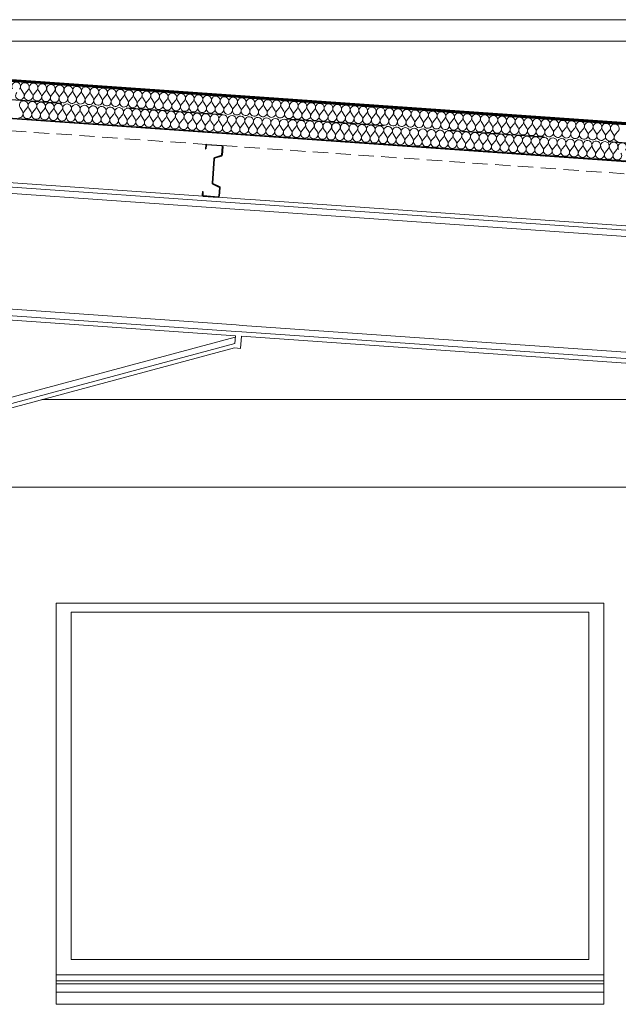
# Model space of a CAD drawing. Header units: millimetres. Extents: x 30792 to 66615, y -300 to 6970.
# Tile 30 of 58: x 48956 to 50923, y 3703 to 6935. Entities that reach past the tile are written whole.
import ezdxf

# ---------------------------------------------------------------- set-up
doc = ezdxf.new("R2010")
doc.units = ezdxf.units.MM
doc.header["$MEASUREMENT"] = 0
for name, pattern in [('Discontinu', [529.166651, 317.499995, -211.666656]), ('Pointillé', [75, 50, -25]), ('Wipeout_Contour', [1000, 0, -1000])]:
    doc.linetypes.add(name, pattern=pattern)
for name, color, linetype in [('Finitions - Etanchéité.5-Etanchéité', 7, 'Continuous'), ('Métal _ Charpente Couverture.Charp_Couv_Bard_Métal', 7, 'Continuous'), ('Métal _ Charpente.Charp_Couv_Bard_Métal', 7, 'Continuous'), ('Métal _ Finitions.Charp_Couv_Bard_Méta', 7, 'Continuous'), ('Nouveau_Agencement - Poste.Agencement', 7, 'Continuous'), ('Nouveau_Fenêtres ARCHICAD', 7, 'Continuous'), ('Nouveau_Plâtrerie _ Plafonds (Finition).Plâtrerie', 7, 'Continuous'), ('Nouveau_Structure _ Murs maçonnés.GO', 7, 'Continuous')]:
    doc.layers.add(name, color=color, linetype=linetype)

# ---------------------------------------------------------------- blocks, each defined once
blk = doc.blocks.new('Élément de coupe_32')
at = {"layer": 'Nouveau_Structure _ Murs maçonnés.GO', "color": 251, "linetype": 'Continuous', "lineweight": 15, "true_color": 0x6a6a6a}
blk.add_line((40780, 5400), (56777.3, 5400), dxfattribs=at)
at = {"layer": 'Nouveau_Structure _ Murs maçonnés.GO', "color": 21, "linetype": 'Continuous', "lineweight": 15, "true_color": 0xff9954}
for p, q in [((49075.6, 3743.3), (49075.6, 3770)), ((50875.6, 3770), (50875.6, 3743.3))]:
    blk.add_line(p, q, dxfattribs=at)
blk = doc.blocks.new('*X38')
at = {"layer": 'Finitions - Etanchéité.5-Etanchéité', "linetype": 'Continuous', "lineweight": 15, "true_color": 0x2e45b3}
blk.add_hatch(color=175, dxfattribs=at).paths.add_polyline_path([(63618.3, 5705.5), (63618.3, 5707.5), (48778.3, 6745.3), (48778.3, 6743.3)])
blk = doc.blocks.new('*X39')
at = {"layer": 'Finitions - Etanchéité.5-Etanchéité', "linetype": 'Continuous', "lineweight": 15, "true_color": 0x6a6a6a}
blk.add_hatch(color=251, dxfattribs=at).paths.add_polyline_path([(63618.3, 5707.5), (63618.3, 5709.5), (48778.3, 6747.3), (48778.3, 6745.3)])
blk = doc.blocks.new('*X40')
at = {"layer": 'Finitions - Etanchéité.5-Etanchéité', "linetype": 'Continuous', "lineweight": 15, "true_color": 0xe8e8e8}
blk.add_hatch(color=254, dxfattribs=at).paths.add_polyline_path([(63618.3, 5709.5), (63618.3, 5711.6), (48778.3, 6749.3), (48778.3, 6747.3)])
blk = doc.blocks.new('*X41')
at = {"layer": 'Finitions - Etanchéité.5-Etanchéité', "color": 2, "linetype": 'Continuous', "lineweight": 15, "true_color": 0xfee600}
for p, q in [((48961.3, 6706.1), (48969.1, 6694.1)), ((48984.1, 6704.5), (48974.8, 6693.7)), ((48989.8, 6704.1), (48997.6, 6692.1)), ((49012.7, 6702.5), (49003.3, 6691.7)), ((49018.4, 6702.1), (49026.1, 6690.1)), ((49041.2, 6700.5), (49031.8, 6689.7)), ((49046.9, 6700.1), (49054.6, 6688.1)), ((49069.7, 6698.5), (49060.3, 6687.7)), ((49075.4, 6698.1), (49083.1, 6686.1)), ((49098.2, 6696.5), (49088.8, 6685.7)), ((49103.9, 6696.1), (49111.6, 6684.1)), ((49126.7, 6694.5), (49117.3, 6683.7)), ((49132.4, 6694.1), (49140.1, 6682.2)), ((49155.2, 6692.6), (49145.8, 6681.8)), ((49160.9, 6692.2), (49168.6, 6680.2)), ((49183.7, 6690.6), (49174.3, 6679.8)), ((49189.4, 6690.2), (49197.1, 6678.2)), ((49212.2, 6688.6), (49202.8, 6677.8)), ((49217.9, 6688.2), (49225.6, 6676.2)), ((49240.7, 6686.6), (49231.3, 6675.8)), ((49246.4, 6686.2), (49254.1, 6674.2)), ((49269.2, 6684.6), (49259.8, 6673.8)), ((49274.9, 6684.2), (49282.6, 6672.2)), ((49297.7, 6682.6), (49288.3, 6671.8)), ((49303.4, 6682.2), (49311.1, 6670.2)), ((49326.2, 6680.6), (49316.8, 6669.8)), ((49331.9, 6680.2), (49339.6, 6668.2)), ((49354.7, 6678.6), (49345.3, 6667.8)), ((49360.4, 6678.2), (49368.1, 6666.2)), ((49383.2, 6676.6), (49373.8, 6665.8)), ((49388.9, 6676.2), (49396.6, 6664.2)), ((49411.7, 6674.6), (49402.3, 6663.8)), ((49417.4, 6674.2), (49425.1, 6662.2)), ((49440.2, 6672.6), (49430.8, 6661.8)), ((49445.9, 6672.2), (49453.6, 6660.2)), ((49468.7, 6670.6), (49459.3, 6659.8)), ((49474.4, 6670.2), (49482.1, 6658.2)), ((49497.2, 6668.6), (49487.8, 6657.8)), ((49502.9, 6668.2), (49510.6, 6656.2)), ((49525.7, 6666.6), (49516.3, 6655.8)), ((49531.4, 6666.2), (49539.1, 6654.2)), ((49554.2, 6664.7), (49544.8, 6653.8)), ((49559.9, 6664.3), (49567.6, 6652.3)), ((49582.7, 6662.7), (49573.3, 6651.9)), ((49588.4, 6662.3), (49596.1, 6650.3)), ((49611.2, 6660.7), (49601.8, 6649.9)), ((49616.9, 6660.3), (49624.6, 6648.3)), ((49639.7, 6658.7), (49630.3, 6647.9)), ((49645.4, 6658.3), (49653.1, 6646.3)), ((49668.2, 6656.7), (49658.8, 6645.9)), ((49673.9, 6656.3), (49681.6, 6644.3)), ((49696.7, 6654.7), (49687.3, 6643.9)), ((49702.4, 6654.3), (49710.1, 6642.3)), ((49725.2, 6652.7), (49715.8, 6641.9)), ((49730.9, 6652.3), (49738.7, 6640.3)), ((49753.7, 6650.7), (49744.4, 6639.9)), ((49759.4, 6650.3), (49767.2, 6638.3)), ((49782.2, 6648.7), (49772.9, 6637.9)), ((49787.9, 6648.3), (49795.7, 6636.3)), ((49810.7, 6646.7), (49801.4, 6635.9)), ((49816.4, 6646.3), (49824.2, 6634.3)), ((49839.2, 6644.7), (49829.9, 6633.9)), ((49844.9, 6644.3), (49852.7, 6632.3)), ((49867.7, 6642.7), (49858.4, 6631.9)), ((49873.4, 6642.3), (49881.2, 6630.3)), ((49896.2, 6640.7), (49886.9, 6629.9)), ((49901.9, 6640.3), (49909.7, 6628.3)), ((49924.7, 6638.7), (49915.4, 6627.9)), ((49930.4, 6638.3), (49938.2, 6626.3)), ((49953.2, 6636.7), (49943.9, 6625.9)), ((49958.9, 6636.4), (49966.7, 6624.4)), ((49981.7, 6634.8), (49972.4, 6624)), ((49987.4, 6634.4), (49995.2, 6622.4)), ((50010.2, 6632.8), (50000.9, 6622)), ((50015.9, 6632.4), (50023.7, 6620.4)), ((50038.7, 6630.8), (50029.4, 6620)), ((50044.4, 6630.4), (50052.2, 6618.4)), ((50067.2, 6628.8), (50057.9, 6618)), ((50072.9, 6628.4), (50080.7, 6616.4)), ((50095.7, 6626.8), (50086.4, 6616)), ((50101.4, 6626.4), (50109.2, 6614.4)), ((50124.2, 6624.8), (50114.9, 6614)), ((50129.9, 6624.4), (50137.7, 6612.4)), ((50152.7, 6622.8), (50143.4, 6612)), ((50158.4, 6622.4), (50166.2, 6610.4)), ((50181.2, 6620.8), (50171.9, 6610)), ((50186.9, 6620.4), (50194.7, 6608.4)), ((50209.7, 6618.8), (50200.4, 6608)), ((50215.4, 6618.4), (50223.2, 6606.4)), ((50238.2, 6616.8), (50228.9, 6606)), ((50243.9, 6616.4), (50251.7, 6604.4)), ((50266.7, 6614.8), (50257.4, 6604)), ((50272.4, 6614.4), (50280.2, 6602.4)), ((50295.2, 6612.8), (50285.9, 6602)), ((50300.9, 6612.4), (50308.7, 6600.4)), ((50323.7, 6610.8), (50314.4, 6600)), ((50329.4, 6610.4), (50337.2, 6598.4)), ((50352.2, 6608.8), (50342.9, 6598)), ((50357.9, 6608.4), (50365.7, 6596.4)), ((50380.7, 6606.9), (50371.4, 6596.1)), ((50386.4, 6606.5), (50394.2, 6594.5)), ((50409.2, 6604.9), (50399.9, 6594.1)), ((50414.9, 6604.5), (50422.7, 6592.5)), ((50437.7, 6602.9), (50428.4, 6592.1)), ((50443.4, 6602.5), (50451.2, 6590.5)), ((50466.2, 6600.9), (50456.9, 6590.1)), ((50471.9, 6600.5), (50479.7, 6588.5)), ((50494.7, 6598.9), (50485.4, 6588.1)), ((50500.4, 6598.5), (50508.2, 6586.5)), ((50523.2, 6596.9), (50513.9, 6586.1)), ((50528.9, 6596.5), (50536.7, 6584.5)), ((50551.7, 6594.9), (50542.4, 6584.1)), ((50557.4, 6594.5), (50565.2, 6582.5)), ((50580.3, 6592.9), (50570.9, 6582.1)), ((50586, 6592.5), (50593.7, 6580.5)), ((50608.8, 6590.9), (50599.4, 6580.1)), ((50614.5, 6590.5), (50622.2, 6578.5)), ((50637.3, 6588.9), (50627.9, 6578.1)), ((50643, 6588.5), (50650.7, 6576.5)), ((50665.8, 6586.9), (50656.4, 6576.1)), ((50671.5, 6586.5), (50679.2, 6574.5)), ((50694.3, 6584.9), (50684.9, 6574.1)), ((50700, 6584.5), (50707.7, 6572.5)), ((50722.8, 6582.9), (50713.4, 6572.1)), ((50728.5, 6582.5), (50736.2, 6570.5)), ((50751.3, 6580.9), (50741.9, 6570.1)), ((50757, 6580.5), (50764.7, 6568.5)), ((50779.8, 6579), (50770.4, 6568.1)), ((50785.5, 6578.6), (50793.2, 6566.6)), ((50808.3, 6577), (50798.9, 6566.2)), ((50814, 6576.6), (50821.7, 6564.6)), ((50836.8, 6575), (50827.4, 6564.2)), ((50842.5, 6574.6), (50850.2, 6562.6)), ((50865.3, 6573), (50855.9, 6562.2)), ((50871, 6572.6), (50878.7, 6560.6)), ((50893.8, 6571), (50884.4, 6560.2)), ((50899.5, 6570.6), (50907.2, 6558.6)), ((50922.3, 6569), (50912.9, 6558.2))]:
    blk.add_line(p, q, dxfattribs=at)
for centre, start, end in [((48944.8, 6715.9), 319.1301, 212.8699), ((48973.3, 6713.9), 319.1301, 212.8699), ((49001.8, 6711.9), 319.1301, 212.8699), ((49030.3, 6709.9), 319.1301, 212.8699), ((48957.1, 6686.4), 139.1301, 266), ((48957.1, 6686.4), 266, 32.8699), ((48985.6, 6684.4), 139.1301, 266), ((48985.6, 6684.4), 266, 32.8699), ((49014.1, 6682.4), 139.1301, 266), ((49058.9, 6707.9), 319.1301, 212.8699), ((49087.4, 6705.9), 319.1301, 212.8699), ((49115.9, 6703.9), 319.1301, 212.8699), ((49144.4, 6701.9), 319.1301, 212.8699), ((49172.9, 6699.9), 319.1301, 212.8699), ((49201.4, 6697.9), 319.1301, 212.8699), ((49229.9, 6695.9), 319.1301, 212.8699), ((49258.4, 6693.9), 319.1301, 212.8699), ((49286.9, 6691.9), 319.1301, 212.8699), ((49315.4, 6689.9), 319.1301, 212.8699), ((49343.9, 6688), 319.1301, 212.8699), ((49372.4, 6686), 319.1301, 212.8699), ((49400.9, 6684), 319.1301, 212.8699), ((49429.4, 6682), 319.1301, 212.8699), ((49457.9, 6680), 319.1301, 212.8699), ((49486.4, 6678), 319.1301, 212.8699), ((49014.1, 6682.4), 266, 32.8699), ((49042.6, 6680.4), 139.1301, 266), ((49042.6, 6680.4), 266, 32.8699), ((49071.1, 6678.4), 139.1301, 266), ((49071.1, 6678.4), 266, 32.8699), ((49099.6, 6676.4), 139.1301, 266), ((49099.6, 6676.4), 266, 32.8699), ((49128.1, 6674.4), 139.1301, 266), ((49128.1, 6674.4), 266, 32.8699), ((49156.6, 6672.4), 139.1301, 266), ((49156.6, 6672.4), 266, 32.8699), ((49185.1, 6670.4), 139.1301, 266), ((49185.1, 6670.4), 266, 32.8699), ((49213.6, 6668.4), 139.1301, 266), ((49213.6, 6668.4), 266, 32.8699), ((49242.1, 6666.4), 139.1301, 266), ((49242.1, 6666.4), 266, 32.8699), ((49270.6, 6664.4), 139.1301, 266), ((49270.6, 6664.4), 266, 32.8699), ((49299.1, 6662.4), 139.1301, 266), ((49299.1, 6662.4), 266, 32.8699), ((49327.6, 6660.4), 139.1301, 266), ((49327.6, 6660.4), 266, 32.8699), ((49356.1, 6658.5), 139.1301, 266), ((49356.1, 6658.5), 266, 32.8699), ((49384.6, 6656.5), 139.1301, 266), ((49384.6, 6656.5), 266, 32.8699), ((49413.1, 6654.5), 139.1301, 266), ((49413.1, 6654.5), 266, 32.8699), ((49441.6, 6652.5), 139.1301, 266), ((49441.6, 6652.5), 266, 32.8699), ((49470.1, 6650.5), 139.1301, 266), ((49514.9, 6676), 319.1301, 212.8699), ((49543.4, 6674), 319.1301, 212.8699), ((49571.9, 6672), 319.1301, 212.8699), ((49600.4, 6670), 319.1301, 212.8699), ((49628.9, 6668), 319.1301, 212.8699), ((49657.4, 6666), 319.1301, 212.8699), ((49685.9, 6664), 319.1301, 212.8699), ((49714.4, 6662), 319.1301, 212.8699), ((49742.9, 6660), 319.1301, 212.8699), ((49771.4, 6658.1), 319.1301, 212.8699), ((49799.9, 6656.1), 319.1301, 212.8699), ((49828.4, 6654.1), 319.1301, 212.8699), ((49856.9, 6652.1), 319.1301, 212.8699), ((49885.4, 6650.1), 319.1301, 212.8699), ((49913.9, 6648.1), 319.1301, 212.8699), ((49942.4, 6646.1), 319.1301, 212.8699), ((49470.1, 6650.5), 266, 32.8699), ((49498.6, 6648.5), 139.1301, 266), ((49498.6, 6648.5), 266, 32.8699), ((49527.1, 6646.5), 139.1301, 266), ((49527.1, 6646.5), 266, 32.8699), ((49555.6, 6644.5), 139.1301, 266), ((49555.6, 6644.5), 266, 32.8699), ((49584.1, 6642.5), 139.1301, 266), ((49584.1, 6642.5), 266, 32.8699), ((49612.6, 6640.5), 139.1301, 266), ((49612.6, 6640.5), 266, 32.8699), ((49641.1, 6638.5), 139.1301, 266), ((49641.1, 6638.5), 266, 32.8699), ((49669.6, 6636.5), 139.1301, 266), ((49669.6, 6636.5), 266, 32.8699), ((49698.1, 6634.5), 139.1301, 266), ((49698.1, 6634.5), 266, 32.8699), ((49726.7, 6632.5), 139.1301, 266), ((49726.7, 6632.5), 266, 32.8699), ((49755.2, 6630.5), 139.1301, 266), ((49755.2, 6630.5), 266, 32.8699), ((49783.7, 6628.6), 139.1301, 266), ((49783.7, 6628.6), 266, 32.8699), ((49812.2, 6626.6), 139.1301, 266), ((49812.2, 6626.6), 266, 32.8699), ((49840.7, 6624.6), 139.1301, 266), ((49840.7, 6624.6), 266, 32.8699), ((49869.2, 6622.6), 139.1301, 266), ((49869.2, 6622.6), 266, 32.8699), ((49897.7, 6620.6), 139.1301, 266), ((49897.7, 6620.6), 266, 32.8699), ((49926.2, 6618.6), 139.1301, 266), ((49926.2, 6618.6), 266, 32.8699), ((49970.9, 6644.1), 319.1301, 212.8699), ((49999.4, 6642.1), 319.1301, 212.8699), ((50027.9, 6640.1), 319.1301, 212.8699), ((50056.4, 6638.1), 319.1301, 212.8699), ((50084.9, 6636.1), 319.1301, 212.8699), ((50113.4, 6634.1), 319.1301, 212.8699), ((50141.9, 6632.1), 319.1301, 212.8699), ((50170.4, 6630.2), 319.1301, 212.8699), ((50198.9, 6628.2), 319.1301, 212.8699), ((50227.4, 6626.2), 319.1301, 212.8699), ((50255.9, 6624.2), 319.1301, 212.8699), ((50284.4, 6622.2), 319.1301, 212.8699), ((50312.9, 6620.2), 319.1301, 212.8699), ((50341.4, 6618.2), 319.1301, 212.8699), ((50369.9, 6616.2), 319.1301, 212.8699), ((50398.4, 6614.2), 319.1301, 212.8699), ((50426.9, 6612.2), 319.1301, 212.8699), ((49954.7, 6616.6), 139.1301, 266), ((49954.7, 6616.6), 266, 32.8699), ((49983.2, 6614.6), 139.1301, 266), ((49983.2, 6614.6), 266, 32.8699), ((50011.7, 6612.6), 139.1301, 266), ((50011.7, 6612.6), 266, 32.8699), ((50040.2, 6610.6), 139.1301, 266), ((50040.2, 6610.6), 266, 32.8699), ((50068.7, 6608.6), 139.1301, 266), ((50068.7, 6608.6), 266, 32.8699), ((50097.2, 6606.6), 139.1301, 266), ((50097.2, 6606.6), 266, 32.8699), ((50125.7, 6604.6), 139.1301, 266), ((50125.7, 6604.6), 266, 32.8699), ((50154.2, 6602.6), 139.1301, 266), ((50154.2, 6602.6), 266, 32.8699), ((50182.7, 6600.7), 139.1301, 266), ((50182.7, 6600.7), 266, 32.8699), ((50211.2, 6598.7), 139.1301, 266), ((50211.2, 6598.7), 266, 32.8699), ((50239.7, 6596.7), 139.1301, 266), ((50239.7, 6596.7), 266, 32.8699), ((50268.2, 6594.7), 139.1301, 266), ((50268.2, 6594.7), 266, 32.8699), ((50296.7, 6592.7), 139.1301, 266), ((50296.7, 6592.7), 266, 32.8699), ((50325.2, 6590.7), 139.1301, 266), ((50325.2, 6590.7), 266, 32.8699), ((50353.7, 6588.7), 139.1301, 266), ((50353.7, 6588.7), 266, 32.8699), ((50382.2, 6586.7), 139.1301, 266), ((50382.2, 6586.7), 266, 32.8699), ((50410.7, 6584.7), 139.1301, 266), ((50455.4, 6610.2), 319.1301, 212.8699), ((50483.9, 6608.2), 319.1301, 212.8699), ((50512.4, 6606.2), 319.1301, 212.8699), ((50540.9, 6604.2), 319.1301, 212.8699), ((50569.4, 6602.2), 319.1301, 212.8699), ((50598, 6600.3), 319.1301, 212.8699), ((50626.5, 6598.3), 319.1301, 212.8699), ((50655, 6596.3), 319.1301, 212.8699), ((50683.5, 6594.3), 319.1301, 212.8699), ((50712, 6592.3), 319.1301, 212.8699), ((50740.5, 6590.3), 319.1301, 212.8699), ((50769, 6588.3), 319.1301, 212.8699), ((50797.5, 6586.3), 319.1301, 212.8699), ((50826, 6584.3), 319.1301, 212.8699), ((50854.5, 6582.3), 319.1301, 212.8699), ((50883, 6580.3), 319.1301, 212.8699), ((50410.7, 6584.7), 266, 32.8699), ((50439.2, 6582.7), 139.1301, 266), ((50439.2, 6582.7), 266, 32.8699), ((50467.7, 6580.7), 139.1301, 266), ((50467.7, 6580.7), 266, 32.8699), ((50496.2, 6578.7), 139.1301, 266), ((50496.2, 6578.7), 266, 32.8699), ((50524.7, 6576.7), 139.1301, 266), ((50524.7, 6576.7), 266, 32.8699), ((50553.2, 6574.7), 139.1301, 266), ((50553.2, 6574.7), 266, 32.8699), ((50581.7, 6572.8), 139.1301, 266), ((50581.7, 6572.8), 266, 32.8699), ((50610.2, 6570.8), 139.1301, 266), ((50610.2, 6570.8), 266, 32.8699), ((50638.7, 6568.8), 139.1301, 266), ((50638.7, 6568.8), 266, 32.8699), ((50667.2, 6566.8), 139.1301, 266), ((50667.2, 6566.8), 266, 32.8699), ((50695.7, 6564.8), 139.1301, 266), ((50695.7, 6564.8), 266, 32.8699), ((50724.2, 6562.8), 139.1301, 266), ((50724.2, 6562.8), 266, 32.8699), ((50752.7, 6560.8), 139.1301, 266), ((50752.7, 6560.8), 266, 32.8699), ((50781.2, 6558.8), 139.1301, 266), ((50781.2, 6558.8), 266, 32.8699), ((50809.7, 6556.8), 139.1301, 266), ((50809.7, 6556.8), 266, 32.8699), ((50838.2, 6554.8), 139.1301, 266), ((50838.2, 6554.8), 266, 32.8699), ((50866.7, 6552.8), 139.1301, 266), ((50911.5, 6578.3), 319.1301, 212.8699), ((50866.7, 6552.8), 266, 32.8699), ((50895.2, 6550.8), 139.1301, 266), ((50895.2, 6550.8), 266, 32.8699), ((50923.7, 6548.8), 139.1301, 266)]:
    blk.add_arc(centre, 14.3, start, end, dxfattribs=at)
blk = doc.blocks.new('*X42')
at = {"layer": 'Finitions - Etanchéité.5-Etanchéité', "color": 2, "linetype": 'Continuous', "lineweight": 15, "true_color": 0xfee600}
for p, q in [((48957.2, 6646.3), (48964.9, 6634.3)), ((48980, 6644.7), (48970.6, 6633.9)), ((48985.7, 6644.3), (48993.4, 6632.3)), ((49008.5, 6642.7), (48999.1, 6631.9)), ((49014.2, 6642.3), (49021.9, 6630.3)), ((49037, 6640.7), (49027.6, 6629.9)), ((49042.7, 6640.3), (49050.4, 6628.3)), ((49065.5, 6638.7), (49056.1, 6627.9)), ((49071.2, 6638.3), (49078.9, 6626.3)), ((49094, 6636.7), (49084.6, 6625.9)), ((49099.7, 6636.3), (49107.4, 6624.3)), ((49122.5, 6634.7), (49113.1, 6623.9)), ((49128.2, 6634.3), (49135.9, 6622.3)), ((49151, 6632.7), (49141.6, 6621.9)), ((49156.7, 6632.3), (49164.4, 6620.3)), ((49179.5, 6630.7), (49170.1, 6619.9)), ((49185.2, 6630.3), (49192.9, 6618.3)), ((49208, 6628.7), (49198.6, 6617.9)), ((49213.7, 6628.3), (49221.4, 6616.3)), ((49236.5, 6626.7), (49227.1, 6615.9)), ((49242.2, 6626.3), (49249.9, 6614.3)), ((49265, 6624.7), (49255.6, 6613.9)), ((49270.7, 6624.3), (49278.4, 6612.3)), ((49293.5, 6622.7), (49284.1, 6611.9)), ((49299.2, 6622.3), (49306.9, 6610.3)), ((49322, 6620.7), (49312.6, 6609.9)), ((49327.7, 6620.3), (49335.4, 6608.3)), ((49350.5, 6618.7), (49341.1, 6607.9)), ((49356.2, 6618.4), (49363.9, 6606.4)), ((49379, 6616.8), (49369.6, 6606)), ((49384.7, 6616.4), (49392.4, 6604.4)), ((49407.5, 6614.8), (49398.1, 6604)), ((49413.2, 6614.4), (49420.9, 6602.4)), ((49436, 6612.8), (49426.6, 6602)), ((49441.7, 6612.4), (49449.4, 6600.4)), ((49464.5, 6610.8), (49455.1, 6600)), ((49470.2, 6610.4), (49477.9, 6598.4)), ((49493, 6608.8), (49483.6, 6598)), ((49498.7, 6608.4), (49506.5, 6596.4)), ((49521.5, 6606.8), (49512.2, 6596)), ((49527.2, 6606.4), (49535, 6594.4)), ((49550, 6604.8), (49540.7, 6594)), ((49555.7, 6604.4), (49563.5, 6592.4)), ((49578.5, 6602.8), (49569.2, 6592)), ((49584.2, 6602.4), (49592, 6590.4)), ((49607, 6600.8), (49597.7, 6590)), ((49612.7, 6600.4), (49620.5, 6588.4)), ((49635.5, 6598.8), (49626.2, 6588)), ((49641.2, 6598.4), (49649, 6586.4)), ((49664, 6596.8), (49654.7, 6586)), ((49669.7, 6596.4), (49677.5, 6584.4)), ((49692.5, 6594.8), (49683.2, 6584)), ((49698.2, 6594.4), (49706, 6582.4)), ((49721, 6592.8), (49711.7, 6582)), ((49726.7, 6592.4), (49734.5, 6580.4)), ((49749.5, 6590.8), (49740.2, 6580)), ((49755.2, 6590.4), (49763, 6578.4)), ((49778, 6588.9), (49768.7, 6578.1)), ((49783.7, 6588.5), (49791.5, 6576.5)), ((49806.5, 6586.9), (49797.2, 6576.1)), ((49812.2, 6586.5), (49820, 6574.5)), ((49835, 6584.9), (49825.7, 6574.1)), ((49840.7, 6584.5), (49848.5, 6572.5)), ((49863.5, 6582.9), (49854.2, 6572.1)), ((49869.2, 6582.5), (49877, 6570.5)), ((49892, 6580.9), (49882.7, 6570.1)), ((49897.7, 6580.5), (49905.5, 6568.5)), ((49920.5, 6578.9), (49911.2, 6568.1)), ((49926.2, 6578.5), (49934, 6566.5)), ((49949, 6576.9), (49939.7, 6566.1)), ((49954.7, 6576.5), (49962.5, 6564.5)), ((49977.5, 6574.9), (49968.2, 6564.1)), ((49983.2, 6574.5), (49991, 6562.5)), ((50006, 6572.9), (49996.7, 6562.1)), ((50011.7, 6572.5), (50019.5, 6560.5)), ((50034.5, 6570.9), (50025.2, 6560.1)), ((50040.2, 6570.5), (50048, 6558.5)), ((50063, 6568.9), (50053.7, 6558.1)), ((50068.7, 6568.5), (50076.5, 6556.5)), ((50091.5, 6566.9), (50082.2, 6556.1)), ((50097.2, 6566.5), (50105, 6554.5)), ((50120, 6564.9), (50110.7, 6554.1)), ((50125.7, 6564.5), (50133.5, 6552.5)), ((50148.5, 6562.9), (50139.2, 6552.1)), ((50154.2, 6562.5), (50162, 6550.5)), ((50177, 6561), (50167.7, 6550.1)), ((50182.7, 6560.6), (50190.5, 6548.6)), ((50205.5, 6559), (50196.2, 6548.2)), ((50211.2, 6558.6), (50219, 6546.6)), ((50234, 6557), (50224.7, 6546.2)), ((50239.7, 6556.6), (50247.5, 6544.6)), ((50262.5, 6555), (50253.2, 6544.2)), ((50268.2, 6554.6), (50276, 6542.6)), ((50291, 6553), (50281.7, 6542.2)), ((50296.7, 6552.6), (50304.5, 6540.6)), ((50319.5, 6551), (50310.2, 6540.2)), ((50325.2, 6550.6), (50333, 6538.6)), ((50348.1, 6549), (50338.7, 6538.2)), ((50353.8, 6548.6), (50361.5, 6536.6)), ((50376.6, 6547), (50367.2, 6536.2)), ((50382.3, 6546.6), (50390, 6534.6)), ((50405.1, 6545), (50395.7, 6534.2)), ((50410.8, 6544.6), (50418.5, 6532.6)), ((50433.6, 6543), (50424.2, 6532.2)), ((50439.3, 6542.6), (50447, 6530.6)), ((50462.1, 6541), (50452.7, 6530.2)), ((50467.8, 6540.6), (50475.5, 6528.6)), ((50490.6, 6539), (50481.2, 6528.2)), ((50496.3, 6538.6), (50504, 6526.6)), ((50519.1, 6537), (50509.7, 6526.2)), ((50524.8, 6536.6), (50532.5, 6524.6)), ((50547.6, 6535), (50538.2, 6524.2)), ((50553.3, 6534.6), (50561, 6522.6)), ((50576.1, 6533), (50566.7, 6522.2)), ((50581.8, 6532.6), (50589.5, 6520.7)), ((50604.6, 6531.1), (50595.2, 6520.3)), ((50610.3, 6530.7), (50618, 6518.7)), ((50633.1, 6529.1), (50623.7, 6518.3)), ((50638.8, 6528.7), (50646.5, 6516.7)), ((50661.6, 6527.1), (50652.2, 6516.3)), ((50667.3, 6526.7), (50675, 6514.7)), ((50690.1, 6525.1), (50680.7, 6514.3)), ((50695.8, 6524.7), (50703.5, 6512.7)), ((50718.6, 6523.1), (50709.2, 6512.3)), ((50724.3, 6522.7), (50732, 6510.7)), ((50747.1, 6521.1), (50737.7, 6510.3)), ((50752.8, 6520.7), (50760.5, 6508.7)), ((50775.6, 6519.1), (50766.2, 6508.3)), ((50781.3, 6518.7), (50789, 6506.7)), ((50804.1, 6517.1), (50794.7, 6506.3)), ((50809.8, 6516.7), (50817.5, 6504.7)), ((50832.6, 6515.1), (50823.2, 6504.3)), ((50838.3, 6514.7), (50846, 6502.7)), ((50861.1, 6513.1), (50851.7, 6502.3)), ((50866.8, 6512.7), (50874.5, 6500.7)), ((50889.6, 6511.1), (50880.2, 6500.3)), ((50895.3, 6510.7), (50903, 6498.7)), ((50918.1, 6509.1), (50908.7, 6498.3))]:
    blk.add_line(p, q, dxfattribs=at)
for centre, start, end in [((48969.2, 6654), 319.1301, 212.8699), ((48997.7, 6652), 319.1301, 212.8699), ((49026.2, 6650), 319.1301, 212.8699), ((49054.7, 6648), 319.1301, 212.8699), ((49083.2, 6646), 319.1301, 212.8699), ((48952.9, 6626.5), 266, 32.8699), ((48981.4, 6624.5), 139.1301, 266), ((48981.4, 6624.5), 266, 32.8699), ((49009.9, 6622.5), 139.1301, 266), ((49009.9, 6622.5), 266, 32.8699), ((49038.4, 6620.5), 139.1301, 266), ((49038.4, 6620.5), 266, 32.8699), ((49066.9, 6618.5), 139.1301, 266), ((49066.9, 6618.5), 266, 32.8699), ((49111.7, 6644), 319.1301, 212.8699), ((49140.2, 6642), 319.1301, 212.8699), ((49168.7, 6640.1), 319.1301, 212.8699), ((49197.2, 6638.1), 319.1301, 212.8699), ((49225.7, 6636.1), 319.1301, 212.8699), ((49254.2, 6634.1), 319.1301, 212.8699), ((49282.7, 6632.1), 319.1301, 212.8699), ((49311.2, 6630.1), 319.1301, 212.8699), ((49339.7, 6628.1), 319.1301, 212.8699), ((49368.2, 6626.1), 319.1301, 212.8699), ((49396.7, 6624.1), 319.1301, 212.8699), ((49425.2, 6622.1), 319.1301, 212.8699), ((49453.7, 6620.1), 319.1301, 212.8699), ((49482.2, 6618.1), 319.1301, 212.8699), ((49510.7, 6616.1), 319.1301, 212.8699), ((49539.2, 6614.1), 319.1301, 212.8699), ((49567.7, 6612.2), 319.1301, 212.8699), ((49095.4, 6616.5), 139.1301, 266), ((49095.4, 6616.5), 266, 32.8699), ((49123.9, 6614.5), 139.1301, 266), ((49123.9, 6614.5), 266, 32.8699), ((49152.4, 6612.5), 139.1301, 266), ((49152.4, 6612.5), 266, 32.8699), ((49180.9, 6610.6), 139.1301, 266), ((49180.9, 6610.6), 266, 32.8699), ((49209.4, 6608.6), 139.1301, 266), ((49209.4, 6608.6), 266, 32.8699), ((49237.9, 6606.6), 139.1301, 266), ((49237.9, 6606.6), 266, 32.8699), ((49266.4, 6604.6), 139.1301, 266), ((49266.4, 6604.6), 266, 32.8699), ((49294.9, 6602.6), 139.1301, 266), ((49294.9, 6602.6), 266, 32.8699), ((49323.4, 6600.6), 139.1301, 266), ((49323.4, 6600.6), 266, 32.8699), ((49351.9, 6598.6), 139.1301, 266), ((49351.9, 6598.6), 266, 32.8699), ((49380.4, 6596.6), 139.1301, 266), ((49380.4, 6596.6), 266, 32.8699), ((49408.9, 6594.6), 139.1301, 266), ((49408.9, 6594.6), 266, 32.8699), ((49437.4, 6592.6), 139.1301, 266), ((49437.4, 6592.6), 266, 32.8699), ((49465.9, 6590.6), 139.1301, 266), ((49465.9, 6590.6), 266, 32.8699), ((49494.5, 6588.6), 139.1301, 266), ((49494.5, 6588.6), 266, 32.8699), ((49523, 6586.6), 139.1301, 266), ((49523, 6586.6), 266, 32.8699), ((49551.5, 6584.6), 139.1301, 266), ((49596.2, 6610.2), 319.1301, 212.8699), ((49624.7, 6608.2), 319.1301, 212.8699), ((49653.2, 6606.2), 319.1301, 212.8699), ((49681.7, 6604.2), 319.1301, 212.8699), ((49710.2, 6602.2), 319.1301, 212.8699), ((49738.7, 6600.2), 319.1301, 212.8699), ((49767.2, 6598.2), 319.1301, 212.8699), ((49795.7, 6596.2), 319.1301, 212.8699), ((49824.2, 6594.2), 319.1301, 212.8699), ((49852.7, 6592.2), 319.1301, 212.8699), ((49881.2, 6590.2), 319.1301, 212.8699), ((49909.7, 6588.2), 319.1301, 212.8699), ((49938.2, 6586.2), 319.1301, 212.8699), ((49966.7, 6584.3), 319.1301, 212.8699), ((49995.2, 6582.3), 319.1301, 212.8699), ((50023.7, 6580.3), 319.1301, 212.8699), ((49551.5, 6584.6), 266, 32.8699), ((49580, 6582.7), 139.1301, 266), ((49580, 6582.7), 266, 32.8699), ((49608.5, 6580.7), 139.1301, 266), ((49608.5, 6580.7), 266, 32.8699), ((49637, 6578.7), 139.1301, 266), ((49637, 6578.7), 266, 32.8699), ((49665.5, 6576.7), 139.1301, 266), ((49665.5, 6576.7), 266, 32.8699), ((49694, 6574.7), 139.1301, 266), ((49694, 6574.7), 266, 32.8699), ((49722.5, 6572.7), 139.1301, 266), ((49722.5, 6572.7), 266, 32.8699), ((49751, 6570.7), 139.1301, 266), ((49751, 6570.7), 266, 32.8699), ((49779.5, 6568.7), 139.1301, 266), ((49779.5, 6568.7), 266, 32.8699), ((49808, 6566.7), 139.1301, 266), ((49808, 6566.7), 266, 32.8699), ((49836.5, 6564.7), 139.1301, 266), ((49836.5, 6564.7), 266, 32.8699), ((49865, 6562.7), 139.1301, 266), ((49865, 6562.7), 266, 32.8699), ((49893.5, 6560.7), 139.1301, 266), ((49893.5, 6560.7), 266, 32.8699), ((49922, 6558.7), 139.1301, 266), ((49922, 6558.7), 266, 32.8699), ((49950.5, 6556.7), 139.1301, 266), ((49950.5, 6556.7), 266, 32.8699), ((49979, 6554.8), 139.1301, 266), ((49979, 6554.8), 266, 32.8699), ((50007.5, 6552.8), 139.1301, 266), ((50052.2, 6578.3), 319.1301, 212.8699), ((50080.7, 6576.3), 319.1301, 212.8699), ((50109.2, 6574.3), 319.1301, 212.8699), ((50137.7, 6572.3), 319.1301, 212.8699), ((50166.2, 6570.3), 319.1301, 212.8699), ((50194.7, 6568.3), 319.1301, 212.8699), ((50223.2, 6566.3), 319.1301, 212.8699), ((50251.7, 6564.3), 319.1301, 212.8699), ((50280.2, 6562.3), 319.1301, 212.8699), ((50308.7, 6560.3), 319.1301, 212.8699), ((50337.2, 6558.3), 319.1301, 212.8699), ((50365.8, 6556.3), 319.1301, 212.8699), ((50394.3, 6554.4), 319.1301, 212.8699), ((50422.8, 6552.4), 319.1301, 212.8699), ((50451.3, 6550.4), 319.1301, 212.8699), ((50479.8, 6548.4), 319.1301, 212.8699), ((50007.5, 6552.8), 266, 32.8699), ((50036, 6550.8), 139.1301, 266), ((50036, 6550.8), 266, 32.8699), ((50064.5, 6548.8), 139.1301, 266), ((50064.5, 6548.8), 266, 32.8699), ((50093, 6546.8), 139.1301, 266), ((50093, 6546.8), 266, 32.8699), ((50121.5, 6544.8), 139.1301, 266), ((50121.5, 6544.8), 266, 32.8699), ((50150, 6542.8), 139.1301, 266), ((50150, 6542.8), 266, 32.8699), ((50178.5, 6540.8), 139.1301, 266), ((50178.5, 6540.8), 266, 32.8699), ((50207, 6538.8), 139.1301, 266), ((50207, 6538.8), 266, 32.8699), ((50235.5, 6536.8), 139.1301, 266), ((50235.5, 6536.8), 266, 32.8699), ((50264, 6534.8), 139.1301, 266), ((50264, 6534.8), 266, 32.8699), ((50292.5, 6532.8), 139.1301, 266), ((50292.5, 6532.8), 266, 32.8699), ((50321, 6530.8), 139.1301, 266), ((50321, 6530.8), 266, 32.8699), ((50349.5, 6528.8), 139.1301, 266), ((50349.5, 6528.8), 266, 32.8699), ((50378, 6526.8), 139.1301, 266), ((50378, 6526.8), 266, 32.8699), ((50406.5, 6524.9), 139.1301, 266), ((50406.5, 6524.9), 266, 32.8699), ((50435, 6522.9), 139.1301, 266), ((50435, 6522.9), 266, 32.8699), ((50463.5, 6520.9), 139.1301, 266), ((50508.3, 6546.4), 319.1301, 212.8699), ((50536.8, 6544.4), 319.1301, 212.8699), ((50565.3, 6542.4), 319.1301, 212.8699), ((50593.8, 6540.4), 319.1301, 212.8699), ((50622.3, 6538.4), 319.1301, 212.8699), ((50650.8, 6536.4), 319.1301, 212.8699), ((50679.3, 6534.4), 319.1301, 212.8699), ((50707.8, 6532.4), 319.1301, 212.8699), ((50736.3, 6530.4), 319.1301, 212.8699), ((50764.8, 6528.4), 319.1301, 212.8699), ((50793.3, 6526.5), 319.1301, 212.8699), ((50821.8, 6524.5), 319.1301, 212.8699), ((50850.3, 6522.5), 319.1301, 212.8699), ((50878.8, 6520.5), 319.1301, 212.8699), ((50907.3, 6518.5), 319.1301, 212.8699), ((50935.8, 6516.5), 319.1301, 212.8699), ((50463.5, 6520.9), 266, 32.8699), ((50492, 6518.9), 139.1301, 266), ((50492, 6518.9), 266, 32.8699), ((50520.5, 6516.9), 139.1301, 266), ((50520.5, 6516.9), 266, 32.8699), ((50549, 6514.9), 139.1301, 266), ((50549, 6514.9), 266, 32.8699), ((50577.5, 6512.9), 139.1301, 266), ((50577.5, 6512.9), 266, 32.8699), ((50606, 6510.9), 139.1301, 266), ((50606, 6510.9), 266, 32.8699), ((50634.5, 6508.9), 139.1301, 266), ((50634.5, 6508.9), 266, 32.8699), ((50663, 6506.9), 139.1301, 266), ((50663, 6506.9), 266, 32.8699), ((50691.5, 6504.9), 139.1301, 266), ((50691.5, 6504.9), 266, 32.8699), ((50720, 6502.9), 139.1301, 266), ((50720, 6502.9), 266, 32.8699), ((50748.5, 6500.9), 139.1301, 266), ((50748.5, 6500.9), 266, 32.8699), ((50777, 6498.9), 139.1301, 266), ((50777, 6498.9), 266, 32.8699), ((50805.5, 6497), 139.1301, 266), ((50805.5, 6497), 266, 32.8699), ((50834, 6495), 139.1301, 266), ((50834, 6495), 266, 32.8699), ((50862.5, 6493), 139.1301, 266), ((50862.5, 6493), 266, 32.8699), ((50891, 6491), 139.1301, 266), ((50891, 6491), 266, 32.8699), ((50919.5, 6489), 139.1301, 266), ((50919.5, 6489), 266, 32.8699)]:
    blk.add_arc(centre, 14.3, start, end, dxfattribs=at)
blk = doc.blocks.new('Élément de coupe_34')
at = {"layer": 'Finitions - Etanchéité.5-Etanchéité', "linetype": 'Continuous', "lineweight": 15, "true_color": 0x3e35cc}
blk.add_hatch(color=182, dxfattribs=at).paths.add_polyline_path([(63618.3, 5583.2), (63618.3, 5585.2), (48778.3, 6623), (48778.3, 6621)])
at = {"layer": 'Finitions - Etanchéité.5-Etanchéité', "linetype": 'Continuous', "lineweight": 15, "true_color": 0x2e45b3}
h = blk.add_hatch(dxfattribs=at)
h.set_pattern_fill('Acier', color=175, style=0, pattern_type=2)
h.set_pattern_definition([(41, (0, 0), (-73.80664, 84.90483), []), (41, (-24.6, 28.3), (-73.80664, 84.90483), [])])
h.paths.add_polyline_path([(63618.3, 5582.3), (63618.3, 5583.2), (48778.3, 6621), (48778.3, 6620.1)])
at = {"layer": 'Finitions - Etanchéité.5-Etanchéité', "lineweight": 0}
for name in ['*X40', '*X39', '*X38']:
    blk.add_blockref(name, (0, 0), dxfattribs=at)
at = {"color": 254, "linetype": 'Wipeout_Contour', "lineweight": 0, "ltscale": 226218.050054}
blk.add_wipeout([(63618.3, 5645.4), (63618.3, 5705.5), (48778.3, 6743.3), (48778.3, 6683.1)], dxfattribs=at).dxf.layer = 'Finitions - Etanchéité.5-Etanchéité'
at = {"layer": 'Finitions - Etanchéité.5-Etanchéité', "lineweight": 0}
blk.add_blockref('*X41', (0, 0), dxfattribs=at)
at = {"color": 254, "linetype": 'Wipeout_Contour', "lineweight": 0, "ltscale": 226191.088457}
blk.add_wipeout([(63618.3, 5585.2), (63618.3, 5645.4), (48778.3, 6683.1), (48778.3, 6623)], dxfattribs=at).dxf.layer = 'Finitions - Etanchéité.5-Etanchéité'
at = {"layer": 'Finitions - Etanchéité.5-Etanchéité', "color": 7, "linetype": 'Continuous', "lineweight": 25}
for p, q in [((48778.3, 6749.3), (63618.3, 5711.6)), ((48778.3, 6743.3), (63618.3, 5705.5))]:
    blk.add_line(p, q, dxfattribs=at)
at = {"layer": 'Finitions - Etanchéité.5-Etanchéité', "color": 7, "linetype": 'Continuous', "lineweight": 15}
for p, q in [((48778.3, 6747.3), (63618.3, 5709.5)), ((48778.3, 6745.3), (63618.3, 5707.5)), ((48778.3, 6623), (63618.3, 5585.2)), ((48778.3, 6621), (63618.3, 5583.2)), ((48778.3, 6620.1), (63618.3, 5582.3))]:
    blk.add_line(p, q, dxfattribs=at)
at = {"layer": 'Finitions - Etanchéité.5-Etanchéité', "color": 7, "linetype": 'Discontinu', "lineweight": 25}
blk.add_line((48778.3, 6683.1), (63618.3, 5645.4), dxfattribs=at)
at = {"layer": 'Finitions - Etanchéité.5-Etanchéité', "color": 251, "linetype": 'Pointillé', "lineweight": 15, "true_color": 0x6a6a6a}
for p, q in [((48778.3, 6580.9), (49570.5, 6525.5)), ((49620.4, 6522), (51016.9, 6424.3))]:
    blk.add_line(p, q, dxfattribs=at)
at = {"layer": 'Finitions - Etanchéité.5-Etanchéité', "lineweight": 0}
blk.add_blockref('*X42', (0, 0), dxfattribs=at)
blk = doc.blocks.new('Élément de coupe_47')
at = {"layer": 'Métal _ Charpente Couverture.Charp_Couv_Bard_Métal', "linetype": 'Continuous', "lineweight": 15, "true_color": 0x2e45b3}
h = blk.add_hatch(dxfattribs=at)
h.set_pattern_fill('Acier', color=175, style=0, pattern_type=2)
h.set_pattern_definition([(135, (0, 0), (79.54951, 79.54951), []), (135, (-26.52, -26.52), (79.54951, 79.54951), [])])
h.paths.add_polyline_path([(49570.5, 6525.5), (49568.3, 6524.7), (49567.3, 6522.7), (49566.4, 6510.7), (49567.9, 6510.6), (49568.8, 6522.6), (49569.3, 6523.6), (49570.4, 6524), (49620.3, 6520.5), (49621.3, 6520), (49621.6, 6518.9), (49619.6, 6490), (49619.3, 6489.2), (49618.6, 6488.7), (49595.8, 6481.4), (49594.4, 6480.3), (49593.8, 6478.7), (49588.2, 6398.9), (49588.6, 6397.2), (49589.9, 6396), (49611.4, 6385.6), (49612, 6385), (49612.2, 6384.2), (49610.2, 6355.3), (49609.7, 6354.2), (49608.6, 6353.9), (49558.7, 6357.4), (49557.7, 6357.9), (49557.3, 6359), (49558.2, 6370.9), (49556.7, 6371), (49555.8, 6359.1), (49556.6, 6356.9), (49558.6, 6355.9), (49608.5, 6352.4), (49610.7, 6353.1), (49611.7, 6355.2), (49613.7, 6384.1), (49613.3, 6385.8), (49612, 6387), (49590.5, 6397.4), (49589.9, 6398), (49589.7, 6398.8), (49595.3, 6478.6), (49595.6, 6479.4), (49596.3, 6479.9), (49619, 6487.2), (49620.5, 6488.2), (49621.1, 6489.9), (49623.1, 6518.8), (49622.4, 6520.9), (49620.4, 6522)])
at = {"layer": 'Métal _ Charpente Couverture.Charp_Couv_Bard_Métal', "color": 7, "linetype": 'Continuous', "lineweight": 25}
for p, q in [((49566.4, 6510.7), (49567.9, 6510.6)), ((49570.5, 6525.5), (49568.3, 6524.7)), ((49570.5, 6525.5), (49620.4, 6522)), ((49620.4, 6522), (49622.4, 6520.9)), ((49556.7, 6371), (49558.2, 6370.9))]:
    blk.add_line(p, q, dxfattribs=at)
at = {"layer": 'Métal _ Charpente Couverture.Charp_Couv_Bard_Métal', "color": 7, "linetype": 'Continuous', "lineweight": 25, "flags": 128}
for points in [[(49568.3, 6524.7), (49567.3, 6522.7), (49566.4, 6510.7)], [(49569.3, 6523.6), (49568.8, 6522.6), (49567.9, 6510.6)], [(49621.3, 6520), (49620.3, 6520.5), (49570.4, 6524), (49569.3, 6523.6)], [(49621.3, 6520), (49621.6, 6518.9), (49619.6, 6490), (49619.3, 6489.2)], [(49622.4, 6520.9), (49623.1, 6518.8), (49621.1, 6489.9), (49620.5, 6488.2)], [(49594.4, 6480.3), (49593.8, 6478.7), (49588.2, 6398.9), (49588.6, 6397.2)], [(49595.6, 6479.4), (49595.3, 6478.6), (49589.7, 6398.8), (49589.9, 6398)], [(49619.3, 6489.2), (49618.6, 6488.7), (49595.8, 6481.4), (49594.4, 6480.3)], [(49620.5, 6488.2), (49619, 6487.2), (49596.3, 6479.9), (49595.6, 6479.4)], [(49556.7, 6371), (49555.8, 6359.1), (49556.6, 6356.9)], [(49558.2, 6370.9), (49557.3, 6359), (49557.7, 6357.9)], [(49588.6, 6397.2), (49589.9, 6396), (49611.4, 6385.6), (49612, 6385)], [(49589.9, 6398), (49590.5, 6397.4), (49612, 6387), (49613.3, 6385.8)], [(49612, 6385), (49612.2, 6384.2), (49610.2, 6355.3), (49609.7, 6354.2)], [(49613.3, 6385.8), (49613.7, 6384.1), (49611.7, 6355.2), (49610.7, 6353.1)], [(49556.6, 6356.9), (49558.6, 6355.9), (49608.5, 6352.4), (49610.7, 6353.1)], [(49557.7, 6357.9), (49558.7, 6357.4), (49608.6, 6353.9), (49609.7, 6354.2)]]:
    blk.add_lwpolyline(points, dxfattribs=at)
blk = doc.blocks.new('Élément de coupe_63')
at = {"layer": 'Métal _ Finitions.Charp_Couv_Bard_Méta', "color": 7, "linetype": 'Continuous', "lineweight": 15}
for p, q in [((44748.8, 6935), (52855.4, 6935)), ((44940.1, 6865), (52658.3, 6865))]:
    blk.add_line(p, q, dxfattribs=at)
blk = doc.blocks.new('Élément de coupe_73')
at = {"layer": 'Nouveau_Plâtrerie _ Plafonds (Finition).Plâtrerie', "color": 7, "linetype": 'Continuous', "lineweight": 15}
blk.add_line((49029.3, 5687.9), (52660.3, 5687.9), dxfattribs=at)
blk = doc.blocks.new('Élément de coupe_103')
at = {"layer": 'Métal _ Charpente.Charp_Couv_Bard_Métal', "color": 7, "linetype": 'Continuous', "lineweight": 15}
for p, q in [((48853, 6405.2), (48798.2, 6409)), ((49558.6, 6355.9), (48903.1, 6401.7)), ((49695, 6331.7), (48798.2, 6394.4)), ((49693.6, 6310.8), (48798.2, 6373.4)), ((49696, 6346.3), (49608.5, 6352.4)), ((49667.1, 5932.9), (48798.2, 5993.6)), ((49665.7, 5911.9), (48798.2, 5972.6)), ((49664.7, 5897.4), (48798.2, 5957.9)), ((49664.3, 5893), (48798.2, 5660.8)), ((49662.9, 5872), (48798.2, 5640.2)), ((49661.9, 5857.5), (48798.2, 5626))]:
    blk.add_line(p, q, dxfattribs=at)
blk = doc.blocks.new('Élément de coupe_108')
at = {"layer": 'Métal _ Charpente.Charp_Couv_Bard_Métal', "color": 7, "linetype": 'Continuous', "lineweight": 15}
for p, q in [((49716, 6344.9), (51005.1, 6254.7)), ((49713.5, 6309.4), (60637.6, 5545.5)), ((49715, 6330.3), (60637.6, 5566.5)), ((49687.1, 5931.5), (62361.4, 5045.2)), ((49684.6, 5896), (62358.9, 5009.7)), ((49685.6, 5910.5), (62360, 5024.3))]:
    blk.add_line(p, q, dxfattribs=at)
blk = doc.blocks.new('Élément de coupe_109')
at = {"layer": 'Métal _ Charpente.Charp_Couv_Bard_Métal', "color": 7, "linetype": 'Continuous', "lineweight": 15}
for p, q in [((49696, 6346.3), (49716, 6344.9)), ((49693.6, 6310.8), (49713.5, 6309.4)), ((49695, 6331.7), (49715, 6330.3)), ((49667.1, 5932.9), (49687.1, 5931.5)), ((49664.7, 5897.4), (49662.9, 5872)), ((49665.7, 5911.9), (49685.6, 5910.5)), ((49684.6, 5896), (49681.8, 5856.1)), ((49661.9, 5857.5), (49681.8, 5856.1))]:
    blk.add_line(p, q, dxfattribs=at)
blk = doc.blocks.new('Élément de coupe_160')
at = {"layer": 'Nouveau_Agencement - Poste.Agencement', "color": 253, "linetype": 'Continuous', "lineweight": 15, "true_color": 0xb5b5b5}
for p, q in [((50107.5, 3850), (50107.5, 3850.1)), ((50499.7, 3850.1), (50499.7, 3850))]:
    blk.add_line(p, q, dxfattribs=at)
blk = doc.blocks.new('Élément de coupe_161')
at = {"layer": 'Nouveau_Agencement - Poste.Agencement', "color": 253, "linetype": 'Continuous', "lineweight": 15, "true_color": 0xb5b5b5}
for p, q in [((49265.9, 3850.1), (49265.9, 3850)), ((49280.3, 3850.1), (49280.3, 3850)), ((49283.1, 3850.1), (49283.1, 3850)), ((49309.4, 3850), (49309.4, 3850.1)), ((49806.6, 3850), (49806.6, 3850.1)), ((49832.9, 3850), (49832.9, 3850.1))]:
    blk.add_line(p, q, dxfattribs=at)
blk = doc.blocks.new('Élément de coupe_165')
at = {"layer": 'Nouveau_Fenêtres ARCHICAD', "color": 251, "linetype": 'Continuous', "lineweight": 15, "true_color": 0x6a6a6a}
for p, q in [((49075.6, 3770), (49075.6, 5020)), ((49075.6, 5020), (49085.6, 5020)), ((50865.6, 5020), (49085.6, 5020)), ((50865.6, 5020), (50875.6, 5020)), ((50875.6, 3770), (50875.6, 5020))]:
    blk.add_line(p, q, dxfattribs=at)
at = {"layer": 'Nouveau_Fenêtres ARCHICAD', "color": 21, "linetype": 'Continuous', "lineweight": 15, "true_color": 0xff9954}
for p, q in [((50825.6, 4990), (49125.6, 4990)), ((49125.6, 4990), (49125.6, 3850)), ((50825.6, 3850), (50825.6, 4990)), ((50825.6, 3850.1), (49125.6, 3850.1)), ((49125.6, 3850), (50825.6, 3850)), ((49075.6, 3800), (50875.6, 3800)), ((49075.6, 3780), (50875.6, 3780)), ((49075.6, 3770), (50875.6, 3770)), ((49075.6, 3742.9), (49075.6, 3743.3)), ((49075.6, 3702.8), (49075.6, 3742.9)), ((49075.6, 3742.9), (50875.6, 3742.9)), ((50875.6, 3742.9), (50875.6, 3743.3)), ((50875.6, 3702.8), (50875.6, 3742.9)), ((49075.6, 3702.8), (50875.6, 3702.8))]:
    blk.add_line(p, q, dxfattribs=at)

msp = doc.modelspace()

# ---------------------------------------------------------------- block references
at = {"layer": 'Finitions - Etanchéité.5-Etanchéité', "lineweight": 0}
msp.add_blockref('Élément de coupe_34', (0, 0), dxfattribs=at)
at = {"layer": 'Métal _ Finitions.Charp_Couv_Bard_Méta', "lineweight": 0}
msp.add_blockref('Élément de coupe_63', (0, 0), dxfattribs=at)
at = {"layer": 'Nouveau_Agencement - Poste.Agencement', "lineweight": 0}
for name in ['Élément de coupe_161', 'Élément de coupe_160']:
    msp.add_blockref(name, (0, 0), dxfattribs=at)
at = {"layer": 'Nouveau_Fenêtres ARCHICAD', "lineweight": 0}
msp.add_blockref('Élément de coupe_165', (0, 0), dxfattribs=at)
at = {"layer": 'Nouveau_Structure _ Murs maçonnés.GO', "lineweight": 0}
msp.add_blockref('Élément de coupe_32', (0, 0), dxfattribs=at)

# ---------------------------------------------------------------- next in the draw order: block references
at = {"layer": 'Métal _ Charpente Couverture.Charp_Couv_Bard_Métal', "lineweight": 0}
msp.add_blockref('Élément de coupe_47', (0, 0), dxfattribs=at)
at = {"layer": 'Métal _ Charpente.Charp_Couv_Bard_Métal', "lineweight": 0}
for name in ['Élément de coupe_103', 'Élément de coupe_109', 'Élément de coupe_108']:
    msp.add_blockref(name, (0, 0), dxfattribs=at)
at = {"layer": 'Nouveau_Plâtrerie _ Plafonds (Finition).Plâtrerie', "lineweight": 0}
msp.add_blockref('Élément de coupe_73', (0, 0), dxfattribs=at)

doc.saveas('drawing.dxf')
